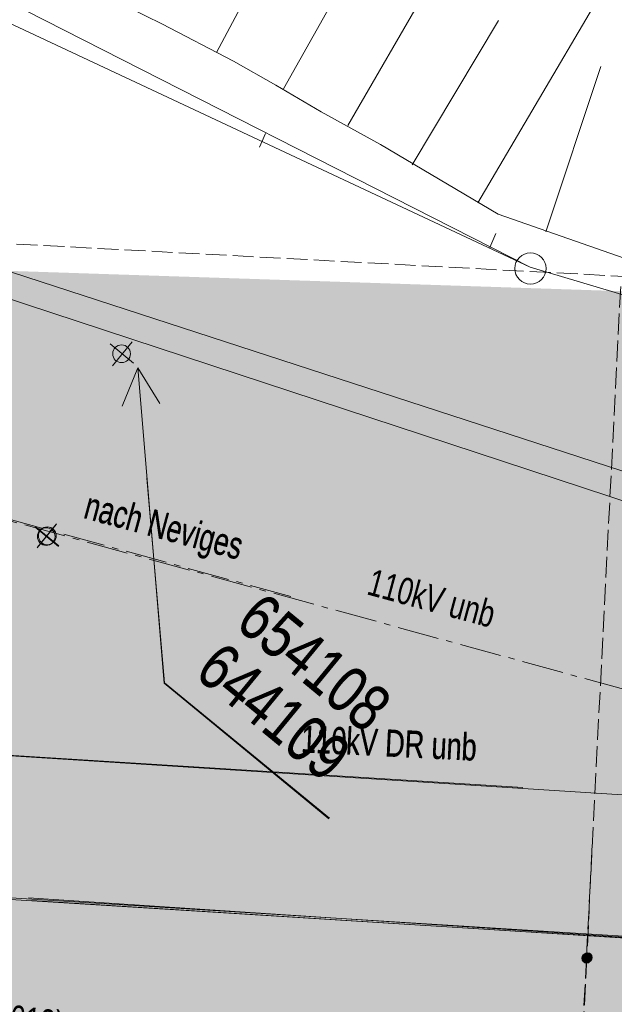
# Model space of a CAD drawing. Header units: metres. Extents: x -740 to 758, y -633 to 854.
# Tile 247 of 256: x -344 to -332, y 249 to 269. Entities that reach past the tile are written whole.
import ezdxf

# ---------------------------------------------------------------- set-up
doc = ezdxf.new("R2010")
doc.units = ezdxf.units.M
doc.header["$MEASUREMENT"] = 0
doc.linetypes.add('416_125', pattern=[0.5408, 0.416, -0.1248])
doc.linetypes.add('832_166_125_166', pattern=[1.2896, 0.832, -0.1664, 0.1248, -0.1664])
for name, color, linetype in [('Grundkarte.LOVION', 7, 'Continuous'), ('Strom.LOVION', 7, 'Continuous'), ('StromBemass.LOVION', 7, 'Continuous'), ('Telko.LOVION', 7, 'Continuous')]:
    doc.layers.add(name, color=color, linetype=linetype)
doc.styles.add('ERSTELLTER_STIL_1', font='arial.ttf')

msp = doc.modelspace()

# ---------------------------------------------------------------- hatches: boundary and pattern name
at = {"layer": 'Strom.LOVION', "linetype": 'Continuous', "lineweight": 18}
for points in [[(-345.029, 263.566), (-345.706, 252.357), (-325.812, 236.007), (-311.094, 235.406), (-315.332, 262.582)], [(-312.615, 235.488), (-345.107, 262.193), (-346.634, 236.847)]]:
    msp.add_hatch(color=230, dxfattribs=at).paths.add_polyline_path(points)
at = {"layer": 'StromBemass.LOVION', "linetype": 'Continuous', "lineweight": 13}
for points in [[(-332.853, 249.752), (-332.846, 249.761), (-332.84, 249.772), (-332.836, 249.783), (-332.833, 249.794), (-332.832, 249.806), (-332.832, 249.818), (-332.833, 249.829), (-332.836, 249.841), (-332.841, 249.852), (-332.846, 249.862), (-332.853, 249.872), (-332.862, 249.88), (-332.871, 249.888), (-332.881, 249.894), (-332.891, 249.899), (-332.903, 249.903), (-332.914, 249.905), (-332.926, 249.906), (-332.938, 249.905), (-332.95, 249.903), (-332.961, 249.899), (-332.972, 249.894), (-332.982, 249.888), (-332.991, 249.88), (-332.999, 249.871), (-333.006, 249.862), (-333.011, 249.851), (-333.016, 249.84), (-333.019, 249.829), (-333.02, 249.817), (-333.02, 249.805), (-333.018, 249.794), (-333.015, 249.782), (-333.011, 249.771), (-333.005, 249.761), (-332.998, 249.751), (-332.99, 249.743), (-332.981, 249.735), (-332.971, 249.729), (-332.96, 249.724), (-332.949, 249.72), (-332.937, 249.718), (-332.926, 249.717), (-332.914, 249.718), (-332.902, 249.72), (-332.891, 249.724), (-332.88, 249.729), (-332.87, 249.735), (-332.861, 249.743)], [(-332.853, 249.752), (-332.846, 249.761), (-332.84, 249.772), (-332.836, 249.783), (-332.833, 249.794), (-332.832, 249.806), (-332.832, 249.818), (-332.833, 249.829), (-332.836, 249.841), (-332.841, 249.852), (-332.846, 249.862), (-332.853, 249.872), (-332.862, 249.88), (-332.871, 249.888), (-332.881, 249.894), (-332.891, 249.899), (-332.903, 249.903), (-332.914, 249.905), (-332.926, 249.906), (-332.938, 249.905), (-332.95, 249.903), (-332.961, 249.899), (-332.972, 249.894), (-332.982, 249.888), (-332.991, 249.88), (-332.999, 249.871), (-333.006, 249.862), (-333.011, 249.851), (-333.016, 249.84), (-333.019, 249.829), (-333.02, 249.817), (-333.02, 249.805), (-333.018, 249.794), (-333.015, 249.782), (-333.011, 249.771), (-333.005, 249.761), (-332.998, 249.751), (-332.99, 249.743), (-332.981, 249.735), (-332.971, 249.729), (-332.96, 249.724), (-332.949, 249.72), (-332.937, 249.718), (-332.926, 249.717), (-332.914, 249.718), (-332.902, 249.72), (-332.891, 249.724), (-332.88, 249.729), (-332.87, 249.735), (-332.861, 249.743)], [(-332.833, 249.771), (-332.826, 249.781), (-332.82, 249.791), (-332.816, 249.802), (-332.813, 249.813), (-332.812, 249.825), (-332.812, 249.837), (-332.813, 249.848), (-332.816, 249.859), (-332.821, 249.87), (-332.826, 249.881), (-332.833, 249.89), (-332.841, 249.899), (-332.85, 249.906), (-332.86, 249.912), (-332.871, 249.917), (-332.882, 249.921), (-332.893, 249.923), (-332.905, 249.924), (-332.917, 249.923), (-332.928, 249.921), (-332.939, 249.917), (-332.95, 249.912), (-332.96, 249.906), (-332.969, 249.898), (-332.977, 249.89), (-332.984, 249.88), (-332.989, 249.87), (-332.993, 249.859), (-332.996, 249.848), (-332.998, 249.836), (-332.998, 249.824), (-332.996, 249.813), (-332.993, 249.801), (-332.989, 249.79), (-332.983, 249.78), (-332.976, 249.771), (-332.968, 249.762), (-332.959, 249.755), (-332.949, 249.749), (-332.939, 249.744), (-332.928, 249.74), (-332.916, 249.738), (-332.904, 249.737), (-332.893, 249.738), (-332.881, 249.74), (-332.87, 249.744), (-332.86, 249.749), (-332.85, 249.755), (-332.841, 249.763)], [(-332.833, 249.771), (-332.826, 249.781), (-332.82, 249.791), (-332.816, 249.802), (-332.813, 249.813), (-332.812, 249.825), (-332.812, 249.837), (-332.813, 249.848), (-332.816, 249.859), (-332.821, 249.87), (-332.826, 249.881), (-332.833, 249.89), (-332.841, 249.899), (-332.85, 249.906), (-332.86, 249.912), (-332.871, 249.917), (-332.882, 249.921), (-332.893, 249.923), (-332.905, 249.924), (-332.917, 249.923), (-332.928, 249.921), (-332.939, 249.917), (-332.95, 249.912), (-332.96, 249.906), (-332.969, 249.898), (-332.977, 249.89), (-332.984, 249.88), (-332.989, 249.87), (-332.993, 249.859), (-332.996, 249.848), (-332.998, 249.836), (-332.998, 249.824), (-332.996, 249.813), (-332.993, 249.801), (-332.989, 249.79), (-332.983, 249.78), (-332.976, 249.771), (-332.968, 249.762), (-332.959, 249.755), (-332.949, 249.749), (-332.939, 249.744), (-332.928, 249.74), (-332.916, 249.738), (-332.904, 249.737), (-332.893, 249.738), (-332.881, 249.74), (-332.87, 249.744), (-332.86, 249.749), (-332.85, 249.755), (-332.841, 249.763)]]:
    msp.add_hatch(color=7, dxfattribs=at).paths.add_polyline_path(points)

# ---------------------------------------------------------------- linework, layer by layer
at = {"layer": 'Grundkarte.LOVION', "color": 7, "linetype": 'Continuous', "lineweight": 13}
for points in [[(-344.083, 251.023), (-313.442, 248.994), (-200.615, 289.374)], [(-331.048, 263.41), (-334.69, 264.68), (-337.043, 266.075), (-338.23, 266.728), (-339.139, 267.26), (-339.984, 267.739), (-341.416, 268.485), (-342.068, 268.806), (-342.688, 269.1), (-343.366, 269.388), (-344.077, 269.703), (-344.82, 270.044), (-346.662, 270.75), (-347.8, 271.201), (-349.268, 271.708), (-351.777, 272.585), (-355.626, 273.864), (-358.712, 274.892), (-362.193, 276.03), (-364.386, 276.702), (-368.502, 277.984), (-371.646, 279.007), (-373.445, 279.57)], [(-340.326, 267.912), (-337.528, 273.151)], [(-337.7, 266.454), (-334.489, 272)], [(-335.096, 264.906), (-331.573, 270.896)], [(-338.984, 267.186), (-337.473, 269.876)], [(-336.411, 265.664), (-334.684, 268.552)], [(-333.739, 264.329), (-332.643, 267.629)], [(-348.918, 251.298), (-330.481, 250.145)]]:
    msp.add_lwpolyline(points, dxfattribs=at)
at = {"layer": 'Grundkarte.LOVION', "color": 8, "linetype": 'Continuous', "lineweight": 18}
for points in [[(-307.927, 221.307), (-307.512, 221.289), (-307.421, 221.268), (-308.524, 234.667), (-310.218, 256.521), (-334.054, 263.619), (-344.535, 268.949), (-344.876, 269.713), (-374.264, 278.574)], [(-310.218, 256.521), (-334.054, 263.619), (-344.709, 268.607), (-369.067, 276.51), (-374.528, 278.252), (-369.067, 276.51), (-369.537, 271.943), (-369.067, 276.51), (-344.709, 268.607), (-367.03, 269.882), (-344.709, 268.607), (-345.658, 252.317), (-344.709, 268.607), (-334.054, 263.619), (-310.218, 256.521)], [(-339.46, 266.016), (-339.34, 266.294)], [(-334.74, 264.291), (-334.861, 264.013)]]:
    msp.add_lwpolyline(points, dxfattribs=at)
at = {"layer": 'Grundkarte.LOVION', "color": 253, "linetype": 'Continuous', "lineweight": 18}
msp.add_lwpolyline([(-156.128, 216.465), (-195.814, 235.136), (-213.269, 241.35), (-229.912, 245.013), (-252.082, 249.88), (-287.422, 260.671), (-305.736, 267.215), (-311.188, 269.165), (-310.218, 256.521), (-334.054, 263.619), (-344.709, 268.607), (-369.067, 276.51), (-374.528, 278.252), (-369.067, 276.51), (-344.709, 268.607), (-334.054, 263.619), (-310.218, 256.521), (-308.524, 234.667), (-325.539, 235.782)], dxfattribs=at)
at = {"layer": 'Grundkarte.LOVION', "color": 9, "linetype": 'Continuous', "lineweight": 18}
msp.add_circle((-334.047, 263.595), 0.314, dxfattribs=at)
at = {"layer": 'Strom.LOVION', "color": 194, "linetype": 'Continuous', "lineweight": 18}
for points in [[(-222.751, 328.81), (-232.751, 329.221), (-242.74, 329.516), (-252.716, 329.826), (-267.457, 330.202), (-268.589, 329.383), (-269.041, 328.57), (-274.658, 317.248), (-284.83, 295.83), (-286.384, 292.53), (-291.881, 278.767), (-297.566, 264.512), (-298.805, 259.499), (-299.408, 258.11), (-300.417, 256.947), (-301.695, 256.113), (-303.585, 255.189), (-305.846, 255.19), (-311.247, 254.81), (-315.179, 254.218), (-325.31, 252.637), (-347.795, 254.074)], [(-334.196, 253.225), (-348.634, 254.134)]]:
    msp.add_lwpolyline(points, dxfattribs=at)
at = {"layer": 'Strom.LOVION', "color": 194, "linetype": '832_166_125_166', "lineweight": 18}
for points in [[(-313.503, 250.067), (-347.912, 259.501)], [(-338.84, 257.042), (-347.89, 259.526)]]:
    msp.add_lwpolyline(points, dxfattribs=at)
at = {"layer": 'Strom.LOVION', "color": 9, "linetype": 'Continuous', "lineweight": 18}
for points in [[(-343.95, 258.425), (-343.484, 258.042)], [(-343.941, 258.435), (-343.475, 258.052)], [(-343.91, 258.015), (-343.527, 258.481)], [(-343.901, 258.025), (-343.518, 258.491)]]:
    msp.add_lwpolyline(points, dxfattribs=at)
for centre, radius in [((-343.727, 258.239), 0.177), ((-343.705, 258.253), 0.178)]:
    msp.add_circle(centre, radius, dxfattribs=at)
at = {"layer": 'StromBemass.LOVION', "color": 7, "linetype": '416_125', "lineweight": 13}
for points in [[(-348.615, 254.747), (-348.099, 264.285), (-324.731, 263.038), (-314.748, 262.506), (-310.84, 262.283), (-311.247, 254.81)], [(-332.243, 263.234), (-332.927, 249.823), (-333.333, 242.187)], [(-332.814, 252.089), (-332.918, 249.833), (-333.61, 236.347)]]:
    msp.add_lwpolyline(points, dxfattribs=at)
at = {"layer": 'StromBemass.LOVION', "color": 7, "linetype": 'Continuous', "lineweight": 13}
for centre, radius in [((-332.926, 249.812), 0.0942), ((-332.926, 249.812), 0.0942), ((-332.905, 249.83), 0.0932), ((-332.905, 249.83), 0.0932)]:
    msp.add_circle(centre, radius, dxfattribs=at)
at = {"layer": 'Telko.LOVION', "color": 1, "linetype": 'Continuous', "lineweight": 18}
for points in [[(-99.704, 319.383), (-114.735, 319.701), (-122.833, 321.215), (-161.78, 325.062), (-162.309, 324.582), (-162.776, 325.127), (-195.184, 325.727), (-247.211, 326.566), (-266.584, 326.712), (-268.259, 326.311), (-277.887, 305.686), (-301.955, 249.703), (-347.99, 264.68), (-361.663, 265.471)], [(-99.061, 318.855), (-99.091, 318.852), (-115.356, 319.404), (-121.657, 320.517), (-161.532, 323.889), (-162.041, 323.958), (-162.542, 323.938), (-266.995, 326.08), (-267.985, 325.629), (-268.833, 324.172), (-301.748, 248.941), (-347.997, 264.147), (-360.988, 264.916)], [(-344.019, 250.97), (-313.416, 249.026), (-200.612, 289.345), (-100.035, 284.681)], [(-349.02, 251.273), (-330.404, 250.108)]]:
    msp.add_lwpolyline(points, dxfattribs=at)
at = {"layer": 'Telko.LOVION', "color": 9, "linetype": 'Continuous', "lineweight": 18}
for points in [[(-342.446, 262.089), (-341.98, 261.706)], [(-342.446, 262.089), (-341.98, 261.706)], [(-342.403, 261.65), (-342.007, 262.132)], [(-342.403, 261.65), (-342.007, 262.132)]]:
    msp.add_lwpolyline(points, dxfattribs=at)
at = {"layer": 'Telko.LOVION', "color": 7, "linetype": 'Continuous', "lineweight": 13}
msp.add_lwpolyline([(-342.206, 260.842), (-341.897, 261.611), (-341.458, 260.9)], dxfattribs=at)
at = {"layer": 'Telko.LOVION', "color": 49, "linetype": 'Continuous', "lineweight": 18}
for points in [[(-338.075, 252.6), (-341.369, 255.308), (-341.897, 261.611)], [(-338.067, 252.61), (-341.361, 255.318), (-341.716, 259.406)]]:
    msp.add_lwpolyline(points, dxfattribs=at)
at = {"layer": 'Telko.LOVION', "color": 9, "linetype": 'Continuous', "lineweight": 18}
msp.add_circle((-342.22, 261.891), 0.177, dxfattribs=at)
msp.add_circle((-342.22, 261.891), 0.177, dxfattribs=at)

# ---------------------------------------------------------------- texts
at = {"layer": 'Strom.LOVION', "color": 1, "linetype": 'Continuous', "lineweight": 18, "attachment_point": 7, "style": 'ERSTELLTER_STIL_1'}
for insert, char_height, rotation in [((-343.048, 258.457), 0.53355, 344.8782), ((-343.04, 258.467), 0.53354, 344.8795)]:
    msp.add_mtext('{\\A1;\\W0.71558x;nach Neviges}', dxfattribs=dict(at, insert=insert, char_height=char_height, rotation=rotation))
at = {"layer": 'Strom.LOVION', "color": 194, "linetype": 'Continuous', "lineweight": 18, "char_height": 0.53355, "attachment_point": 7, "style": 'ERSTELLTER_STIL_1'}
for s, insert, rotation in [('{\\A1;\\W0.72686x;110kV unb}', (-337.343, 257.082), 344.8782), ('{\\A1;\\W0.72384x;110kV DR unb}', (-338.643, 253.919), 357.2439), ('{\\A1;\\W0.72384x;110kV DR unb}', (-338.635, 253.929), 357.2439), ('{\\A1;\\W0.71558x;3x1x300 CU (4.2013)}', (-348.469, 248.707), 352.6749)]:
    msp.add_mtext(s, dxfattribs=dict(at, insert=insert, rotation=rotation))
at = {"layer": 'Telko.LOVION', "color": 220, "linetype": 'Continuous', "lineweight": 18, "char_height": 0.91526, "attachment_point": 7, "rotation": 320.584, "style": 'ERSTELLTER_STIL_1'}
for s, insert in [('{\\A1;\\W0.80002x;654108}', (-339.987, 256.443)), ('{\\A1;\\W0.80002x;654108}', (-339.979, 256.453)), ('{\\A1;\\W0.80002x;644109}', (-340.798, 255.456)), ('{\\A1;\\W0.80002x;644109}', (-340.79, 255.466))]:
    msp.add_mtext(s, dxfattribs=dict(at, insert=insert))

doc.saveas('drawing.dxf')
